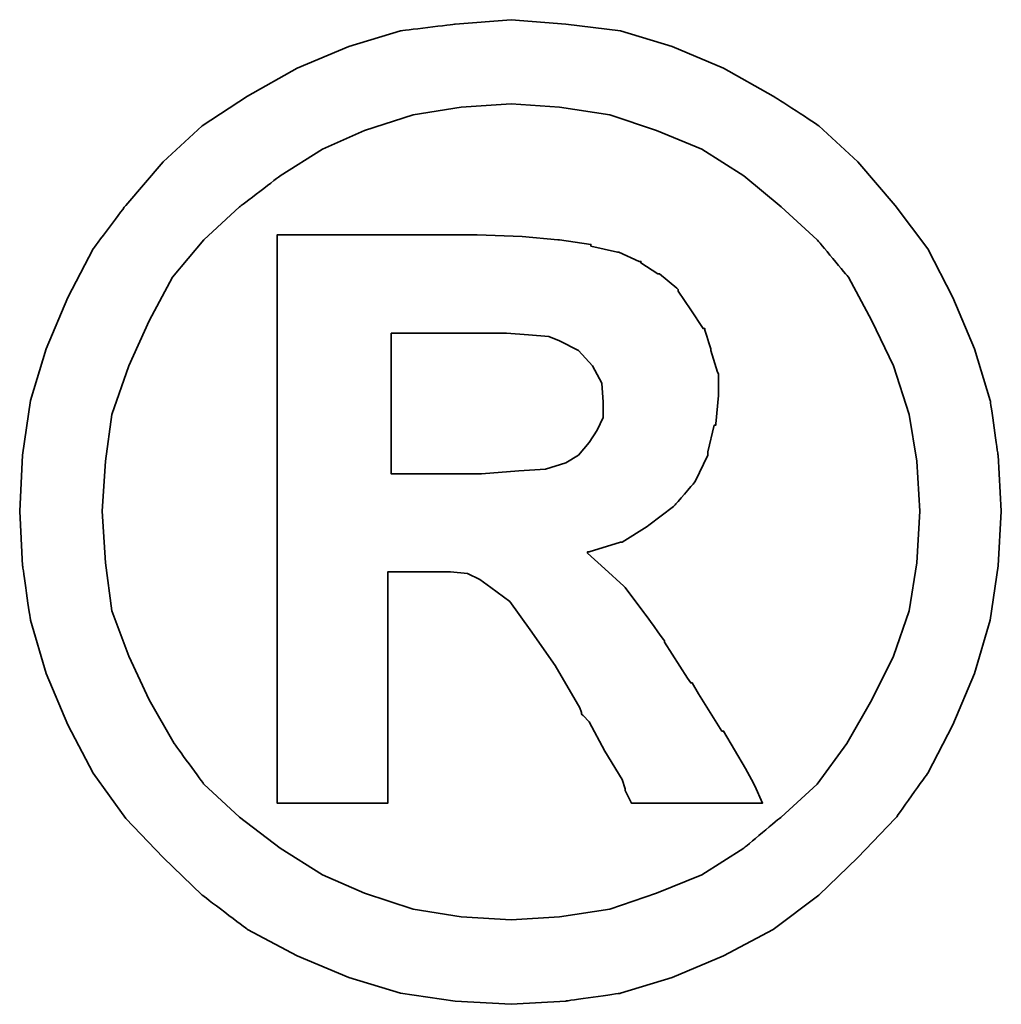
# Model space of a CAD drawing. Header units: millimetres. Extents: x -227 to 3135, y -1502 to 860.
# Tile 49 of 256: x 50.43 to 51.9, y -1472.16 to -1470.68. Entities that reach past the tile are written whole.
import ezdxf

# ---------------------------------------------------------------- set-up
doc = ezdxf.new("R2010")
doc.units = ezdxf.units.MM
doc.layers.add('DIM', color=4, linetype='CONTINUOUS')
doc.layers.add('layer 1', color=7, linetype='CONTINUOUS')

# ---------------------------------------------------------------- blocks, each defined once
blk = doc.blocks.new('TBI MOTION logo(完整正式版)')
at = {"layer": 'layer 1', "color": 22, "lineweight": 35}
for points, knots in [([(81.20634, 4.98624), (81.20634, 4.98624), (81.18649, 5.32862), (81.18649, 5.32862), (81.18649, 5.32862), (81.18649, 5.32862), (81.13886, 5.66206), (81.13886, 5.66206), (81.13886, 5.66206), (81.13886, 5.66206), (81.04359, 5.97764), (81.04359, 5.97764), (81.04359, 5.97764), (81.04359, 5.97764), (80.91061, 6.29124), (80.91061, 6.29124), (80.91061, 6.29124), (80.91061, 6.29124), (80.75778, 6.58697), (80.75778, 6.58697), (80.75778, 6.58697), (80.75778, 6.58697), (80.5593, 6.85294), (80.5593, 6.85294), (80.5593, 6.85294), (80.5593, 6.85294), (80.33105, 7.1189), (80.33105, 7.1189), (80.33105, 7.1189), (80.33105, 7.1189), (80.09287, 7.33921), (80.09287, 7.33921), (80.09287, 7.33921), (80.09287, 7.33921), (79.815, 7.51982), (79.815, 7.51982), (79.815, 7.51982), (79.815, 7.51982), (79.51133, 7.69051), (79.51133, 7.69051), (79.51133, 7.69051), (79.51133, 7.69051), (79.19773, 7.8235), (79.19773, 7.8235), (79.19773, 7.8235), (79.19773, 7.8235), (78.88215, 7.91877), (78.88215, 7.91877), (78.88215, 7.91877), (78.88215, 7.91877), (78.54871, 7.95846), (78.54871, 7.95846), (78.54871, 7.95846), (78.54871, 7.95846), (78.21526, 7.98625), (78.21526, 7.98625), (78.21526, 7.98625), (78.21526, 7.98625), (77.87388, 7.95846), (77.87388, 7.95846), (77.87388, 7.95846), (77.87388, 7.95846), (77.54044, 7.91877), (77.54044, 7.91877), (77.54044, 7.91877), (77.54044, 7.91877), (77.22485, 7.8235), (77.22485, 7.8235), (77.22485, 7.8235), (77.22485, 7.8235), (76.91027, 7.69051), (76.91027, 7.69051), (76.91027, 7.69051), (76.91027, 7.69051), (76.6056, 7.51982), (76.6056, 7.51982), (76.6056, 7.51982), (76.6056, 7.51982), (76.32972, 7.33921), (76.32972, 7.33921), (76.32972, 7.33921), (76.32972, 7.33921), (76.09154, 7.1189), (76.09154, 7.1189), (76.09154, 7.1189), (76.09154, 7.1189), (75.86329, 6.85294), (75.86329, 6.85294), (75.86329, 6.85294), (75.86329, 6.85294), (75.66382, 6.58697), (75.66382, 6.58697), (75.66382, 6.58697), (75.66382, 6.58697), (75.51099, 6.29124), (75.51099, 6.29124), (75.51099, 6.29124), (75.51099, 6.29124), (75.37702, 5.97764), (75.37702, 5.97764), (75.37702, 5.97764), (75.37702, 5.97764), (75.28175, 5.66206), (75.28175, 5.66206), (75.28175, 5.66206), (75.28175, 5.66206), (75.23411, 5.32862), (75.23411, 5.32862), (75.23411, 5.32862), (75.23411, 5.32862), (75.21625, 4.98624), (75.21625, 4.98624), (75.21625, 4.98624), (75.21625, 4.98624), (75.23411, 4.6528), (75.23411, 4.6528), (75.23411, 4.6528), (75.23411, 4.6528), (75.28175, 4.32035), (75.28175, 4.32035), (75.28175, 4.32035), (75.28175, 4.32035), (75.37702, 3.99583), (75.37702, 3.99583), (75.37702, 3.99583), (75.37702, 3.99583), (75.51099, 3.68224), (75.51099, 3.68224), (75.51099, 3.68224), (75.51099, 3.68224), (75.66382, 3.38749), (75.66382, 3.38749), (75.66382, 3.38749), (75.66382, 3.38749), (75.86329, 3.10963), (75.86329, 3.10963), (75.86329, 3.10963), (75.86329, 3.10963), (76.09154, 2.87145), (76.09154, 2.87145), (76.09154, 2.87145), (76.09154, 2.87145), (76.32972, 2.6432), (76.32972, 2.6432), (76.32972, 2.6432), (76.32972, 2.6432), (76.6056, 2.43381), (76.6056, 2.43381), (76.6056, 2.43381), (76.6056, 2.43381), (76.91027, 2.27205), (76.91027, 2.27205), (76.91027, 2.27205), (76.91027, 2.27205), (77.22485, 2.13906), (77.22485, 2.13906), (77.22485, 2.13906), (77.22485, 2.13906), (77.54044, 2.0438), (77.54044, 2.0438), (77.54044, 2.0438), (77.54044, 2.0438), (77.87388, 1.99616), (77.87388, 1.99616), (77.87388, 1.99616), (77.87388, 1.99616), (78.21526, 1.97631), (78.21526, 1.97631), (78.21526, 1.97631), (78.21526, 1.97631), (78.54871, 1.99616), (78.54871, 1.99616), (78.54871, 1.99616), (78.54871, 1.99616), (78.88215, 2.0438), (78.88215, 2.0438), (78.88215, 2.0438), (78.88215, 2.0438), (79.19773, 2.13906), (79.19773, 2.13906), (79.19773, 2.13906), (79.19773, 2.13906), (79.51133, 2.27205), (79.51133, 2.27205), (79.51133, 2.27205), (79.51133, 2.27205), (79.815, 2.43381), (79.815, 2.43381), (79.815, 2.43381), (79.815, 2.43381), (80.09287, 2.6432), (80.09287, 2.6432), (80.09287, 2.6432), (80.09287, 2.6432), (80.33105, 2.87145), (80.33105, 2.87145), (80.33105, 2.87145), (80.33105, 2.87145), (80.5593, 3.10963), (80.5593, 3.10963), (80.5593, 3.10963), (80.5593, 3.10963), (80.75778, 3.38749), (80.75778, 3.38749), (80.75778, 3.38749), (80.75778, 3.38749), (80.91061, 3.68224), (80.91061, 3.68224), (80.91061, 3.68224), (80.91061, 3.68224), (81.04359, 3.99583), (81.04359, 3.99583), (81.04359, 3.99583), (81.04359, 3.99583), (81.13886, 4.32035), (81.13886, 4.32035), (81.13886, 4.32035), (81.13886, 4.32035), (81.18649, 4.6528), (81.18649, 4.6528), (81.18649, 4.6528), (81.18649, 4.6528), (81.20634, 4.98624), (81.20634, 4.98624)], [0, 0, 0, 0, 0.0178571, 0.0178571, 0.0178571, 0.0178572, 0.0357143, 0.0357143, 0.0357143, 0.0357143, 0.0535714, 0.0535714, 0.0535714, 0.0535714, 0.0714286, 0.0714286, 0.0714286, 0.0714286, 0.0892857, 0.0892857, 0.0892857, 0.0892857, 0.1071429, 0.1071429, 0.1071429, 0.1071429, 0.125, 0.125, 0.125, 0.125, 0.1428571, 0.1428571, 0.1428571, 0.1428572, 0.1607143, 0.1607143, 0.1607143, 0.1607143, 0.1785714, 0.1785714, 0.1785714, 0.1785714, 0.1964286, 0.1964286, 0.1964286, 0.1964286, 0.2142857, 0.2142857, 0.2142857, 0.2142857, 0.2321429, 0.2321429, 0.2321429, 0.2321429, 0.25, 0.25, 0.25, 0.25, 0.2678571, 0.2678571, 0.2678571, 0.2678572, 0.2857143, 0.2857143, 0.2857143, 0.2857143, 0.3035714, 0.3035714, 0.3035714, 0.3035714, 0.3214286, 0.3214286, 0.3214286, 0.3214286, 0.3392857, 0.3392857, 0.3392857, 0.3392857, 0.3571429, 0.3571429, 0.3571429, 0.3571429, 0.375, 0.375, 0.375, 0.375, 0.3928571, 0.3928571, 0.3928571, 0.3928572, 0.4107143, 0.4107143, 0.4107143, 0.4107143, 0.4285714, 0.4285714, 0.4285714, 0.4285714, 0.4464286, 0.4464286, 0.4464286, 0.4464286, 0.4642857, 0.4642857, 0.4642857, 0.4642857, 0.4821429, 0.4821429, 0.4821429, 0.4821429, 0.5, 0.5, 0.5, 0.5, 0.5178571, 0.5178571, 0.5178571, 0.5178572, 0.5357143, 0.5357143, 0.5357143, 0.5357143, 0.5535714, 0.5535714, 0.5535714, 0.5535714, 0.5714286, 0.5714286, 0.5714286, 0.5714286, 0.5892857, 0.5892857, 0.5892857, 0.5892857, 0.6071429, 0.6071429, 0.6071429, 0.6071429, 0.625, 0.625, 0.625, 0.625, 0.6428571, 0.6428571, 0.6428571, 0.6428572, 0.6607143, 0.6607143, 0.6607143, 0.6607143, 0.6785714, 0.6785714, 0.6785714, 0.6785714, 0.6964286, 0.6964286, 0.6964286, 0.6964286, 0.7142857, 0.7142857, 0.7142857, 0.7142857, 0.7321429, 0.7321429, 0.7321429, 0.7321429, 0.75, 0.75, 0.75, 0.75, 0.7678571, 0.7678571, 0.7678571, 0.7678572, 0.7857143, 0.7857143, 0.7857143, 0.7857143, 0.8035714, 0.8035714, 0.8035714, 0.8035714, 0.8214286, 0.8214286, 0.8214286, 0.8214286, 0.8392857, 0.8392857, 0.8392857, 0.8392857, 0.8571429, 0.8571429, 0.8571429, 0.8571429, 0.875, 0.875, 0.875, 0.875, 0.8928571, 0.8928571, 0.8928571, 0.8928572, 0.9107143, 0.9107143, 0.9107143, 0.9107143, 0.9285714, 0.9285714, 0.9285714, 0.9285714, 0.9464286, 0.9464286, 0.9464286, 0.9464286, 0.9642857, 0.9642857, 0.9642857, 0.9642857, 0.9821429, 0.9821429, 0.9821429, 0.9821429, 1, 1, 1, 1]), ([(80.71014, 4.98624), (80.71014, 4.98624), (80.69129, 5.29091), (80.69129, 5.29091), (80.69129, 5.29091), (80.69129, 5.29091), (80.64464, 5.57672), (80.64464, 5.57672), (80.64464, 5.57672), (80.64464, 5.57672), (80.54937, 5.87245), (80.54937, 5.87245), (80.54937, 5.87245), (80.54937, 5.87245), (80.41639, 6.14833), (80.41639, 6.14833), (80.41639, 6.14833), (80.41639, 6.14833), (80.27349, 6.41429), (80.27349, 6.41429), (80.27349, 6.41429), (80.27349, 6.41429), (80.08295, 6.64255), (80.08295, 6.64255), (80.08295, 6.64255), (80.08295, 6.64255), (79.86264, 6.84301), (79.86264, 6.84301), (79.86264, 6.84301), (79.86264, 6.84301), (79.63439, 7.03355), (79.63439, 7.03355), (79.63439, 7.03355), (79.63439, 7.03355), (79.37835, 7.1963), (79.37835, 7.1963), (79.37835, 7.1963), (79.37835, 7.1963), (79.10246, 7.30944), (79.10246, 7.30944), (79.10246, 7.30944), (79.10246, 7.30944), (78.81665, 7.40471), (78.81665, 7.40471), (78.81665, 7.40471), (78.81665, 7.40471), (78.511, 7.45234), (78.511, 7.45234), (78.511, 7.45234), (78.511, 7.45234), (78.21526, 7.47219), (78.21526, 7.47219), (78.21526, 7.47219), (78.21526, 7.47219), (77.9106, 7.45234), (77.9106, 7.45234), (77.9106, 7.45234), (77.9106, 7.45234), (77.61685, 7.40471), (77.61685, 7.40471), (77.61685, 7.40471), (77.61685, 7.40471), (77.32012, 7.30944), (77.32012, 7.30944), (77.32012, 7.30944), (77.32012, 7.30944), (77.06309, 7.1963), (77.06309, 7.1963), (77.06309, 7.1963), (77.06309, 7.1963), (76.80606, 7.03355), (76.80606, 7.03355), (76.80606, 7.03355), (76.80606, 7.03355), (76.55797, 6.84301), (76.55797, 6.84301), (76.55797, 6.84301), (76.55797, 6.84301), (76.34063, 6.64255), (76.34063, 6.64255), (76.34063, 6.64255), (76.34063, 6.64255), (76.1491, 6.41429), (76.1491, 6.41429), (76.1491, 6.41429), (76.1491, 6.41429), (76.0062, 6.14833), (76.0062, 6.14833), (76.0062, 6.14833), (76.0062, 6.14833), (75.88314, 5.87245), (75.88314, 5.87245), (75.88314, 5.87245), (75.88314, 5.87245), (75.77794, 5.57672), (75.77794, 5.57672), (75.77794, 5.57672), (75.77794, 5.57672), (75.73924, 5.29091), (75.73924, 5.29091), (75.73924, 5.29091), (75.73924, 5.29091), (75.72039, 4.98624), (75.72039, 4.98624), (75.72039, 4.98624), (75.72039, 4.98624), (75.73924, 4.67165), (75.73924, 4.67165), (75.73924, 4.67165), (75.73924, 4.67165), (75.77794, 4.37791), (75.77794, 4.37791), (75.77794, 4.37791), (75.77794, 4.37791), (75.88314, 4.10102), (75.88314, 4.10102), (75.88314, 4.10102), (75.88314, 4.10102), (76.0062, 3.83407), (76.0062, 3.83407), (76.0062, 3.83407), (76.0062, 3.83407), (76.15902, 3.56811), (76.15902, 3.56811), (76.15902, 3.56811), (76.15902, 3.56811), (76.34063, 3.32001), (76.34063, 3.32001), (76.34063, 3.32001), (76.34063, 3.32001), (76.55797, 3.11955), (76.55797, 3.11955), (76.55797, 3.11955), (76.55797, 3.11955), (76.80606, 2.92901), (76.80606, 2.92901), (76.80606, 2.92901), (76.80606, 2.92901), (77.06309, 2.76725), (77.06309, 2.76725), (77.06309, 2.76725), (77.06309, 2.76725), (77.32012, 2.65412), (77.32012, 2.65412), (77.32012, 2.65412), (77.32012, 2.65412), (77.61685, 2.55786), (77.61685, 2.55786), (77.61685, 2.55786), (77.61685, 2.55786), (77.9106, 2.51022), (77.9106, 2.51022), (77.9106, 2.51022), (77.9106, 2.51022), (78.21526, 2.49137), (78.21526, 2.49137), (78.21526, 2.49137), (78.21526, 2.49137), (78.511, 2.51022), (78.511, 2.51022), (78.511, 2.51022), (78.511, 2.51022), (78.81665, 2.55786), (78.81665, 2.55786), (78.81665, 2.55786), (78.81665, 2.55786), (79.10246, 2.65412), (79.10246, 2.65412), (79.10246, 2.65412), (79.10246, 2.65412), (79.37835, 2.76725), (79.37835, 2.76725), (79.37835, 2.76725), (79.37835, 2.76725), (79.63439, 2.92901), (79.63439, 2.92901), (79.63439, 2.92901), (79.63439, 2.92901), (79.86264, 3.11955), (79.86264, 3.11955), (79.86264, 3.11955), (79.86264, 3.11955), (80.08295, 3.32001), (80.08295, 3.32001), (80.08295, 3.32001), (80.08295, 3.32001), (80.26356, 3.56811), (80.26356, 3.56811), (80.26356, 3.56811), (80.26356, 3.56811), (80.41639, 3.83407), (80.41639, 3.83407), (80.41639, 3.83407), (80.41639, 3.83407), (80.54937, 4.10102), (80.54937, 4.10102), (80.54937, 4.10102), (80.54937, 4.10102), (80.64464, 4.37791), (80.64464, 4.37791), (80.64464, 4.37791), (80.64464, 4.37791), (80.69129, 4.67165), (80.69129, 4.67165), (80.69129, 4.67165), (80.69129, 4.67165), (80.71014, 4.98624), (80.71014, 4.98624)], [0, 0, 0, 0, 0.0192308, 0.0192308, 0.0192308, 0.0192308, 0.0384615, 0.0384615, 0.0384615, 0.0384615, 0.0576923, 0.0576923, 0.0576923, 0.0576923, 0.0769231, 0.0769231, 0.0769231, 0.0769231, 0.0961538, 0.0961538, 0.0961538, 0.0961539, 0.1153846, 0.1153846, 0.1153846, 0.1153846, 0.1346154, 0.1346154, 0.1346154, 0.1346154, 0.1538462, 0.1538462, 0.1538462, 0.1538462, 0.1730769, 0.1730769, 0.1730769, 0.1730769, 0.1923077, 0.1923077, 0.1923077, 0.1923077, 0.2115385, 0.2115385, 0.2115385, 0.2115385, 0.2307692, 0.2307692, 0.2307692, 0.2307692, 0.25, 0.25, 0.25, 0.25, 0.2692308, 0.2692308, 0.2692308, 0.2692308, 0.2884615, 0.2884615, 0.2884615, 0.2884615, 0.3076923, 0.3076923, 0.3076923, 0.3076923, 0.3269231, 0.3269231, 0.3269231, 0.3269231, 0.3461538, 0.3461538, 0.3461538, 0.3461539, 0.3653846, 0.3653846, 0.3653846, 0.3653846, 0.3846154, 0.3846154, 0.3846154, 0.3846154, 0.4038462, 0.4038462, 0.4038462, 0.4038462, 0.4230769, 0.4230769, 0.4230769, 0.4230769, 0.4423077, 0.4423077, 0.4423077, 0.4423077, 0.4615385, 0.4615385, 0.4615385, 0.4615385, 0.4807692, 0.4807692, 0.4807692, 0.4807692, 0.5, 0.5, 0.5, 0.5, 0.5192308, 0.5192308, 0.5192308, 0.5192308, 0.5384615, 0.5384615, 0.5384615, 0.5384615, 0.5576923, 0.5576923, 0.5576923, 0.5576923, 0.5769231, 0.5769231, 0.5769231, 0.5769231, 0.5961538, 0.5961538, 0.5961538, 0.5961539, 0.6153846, 0.6153846, 0.6153846, 0.6153846, 0.6346154, 0.6346154, 0.6346154, 0.6346154, 0.6538462, 0.6538462, 0.6538462, 0.6538462, 0.6730769, 0.6730769, 0.6730769, 0.6730769, 0.6923077, 0.6923077, 0.6923077, 0.6923077, 0.7115385, 0.7115385, 0.7115385, 0.7115385, 0.7307692, 0.7307692, 0.7307692, 0.7307692, 0.75, 0.75, 0.75, 0.75, 0.7692308, 0.7692308, 0.7692308, 0.7692308, 0.7884615, 0.7884615, 0.7884615, 0.7884615, 0.8076923, 0.8076923, 0.8076923, 0.8076923, 0.8269231, 0.8269231, 0.8269231, 0.8269231, 0.8461538, 0.8461538, 0.8461538, 0.8461539, 0.8653846, 0.8653846, 0.8653846, 0.8653846, 0.8846154, 0.8846154, 0.8846154, 0.8846154, 0.9038462, 0.9038462, 0.9038462, 0.9038462, 0.9230769, 0.9230769, 0.9230769, 0.9230769, 0.9423077, 0.9423077, 0.9423077, 0.9423077, 0.9615385, 0.9615385, 0.9615385, 0.9615385, 0.9807692, 0.9807692, 0.9807692, 0.9807692, 1, 1, 1, 1]), ([(76.78721, 3.2823), (76.78721, 3.2823), (76.78721, 3.32001), (76.78721, 3.32001), (76.78721, 3.32001), (76.78721, 3.32001), (76.78721, 3.42422), (76.78721, 3.42422), (76.78721, 3.42422), (76.78721, 3.42422), (76.78721, 3.59689), (76.78721, 3.59689), (76.78721, 3.59689), (76.78721, 3.59689), (76.78721, 3.80529), (76.78721, 3.80529), (76.78721, 3.80529), (76.78721, 3.80529), (76.78721, 4.0524), (76.78721, 4.0524), (76.78721, 4.0524), (76.78721, 4.0524), (76.78721, 4.32035), (76.78721, 4.32035), (76.78721, 4.32035), (76.78721, 4.32035), (76.78721, 4.92868), (76.78721, 4.92868), (76.78721, 4.92868), (76.78721, 4.92868), (76.78721, 5.53801), (76.78721, 5.53801), (76.78721, 5.53801), (76.78721, 5.53801), (76.78721, 5.82482), (76.78721, 5.82482), (76.78721, 5.82482), (76.78721, 5.82482), (76.78721, 6.07291), (76.78721, 6.07291), (76.78721, 6.07291), (76.78721, 6.07291), (76.78721, 6.30017), (76.78721, 6.30017), (76.78721, 6.30017), (76.78721, 6.30017), (76.78721, 6.45399), (76.78721, 6.45399), (76.78721, 6.45399), (76.78721, 6.45399), (76.78721, 6.5572), (76.78721, 6.5572), (76.78721, 6.5572), (76.78721, 6.5572), (76.78721, 6.59689), (76.78721, 6.59689), (76.78721, 6.59689), (76.78721, 6.59689), (76.78721, 6.67232), (76.78721, 6.67232), (76.78721, 6.67232), (76.78721, 6.67232), (76.8537, 6.67232), (76.8537, 6.67232), (76.8537, 6.67232), (76.8537, 6.67232), (76.87355, 6.67232), (76.87355, 6.67232), (76.87355, 6.67232), (76.87355, 6.67232), (76.91027, 6.67232), (76.91027, 6.67232), (76.91027, 6.67232), (76.91027, 6.67232), (77.04424, 6.67232), (77.04424, 6.67232), (77.04424, 6.67232), (77.04424, 6.67232), (77.22485, 6.67232), (77.22485, 6.67232), (77.22485, 6.67232), (77.22485, 6.67232), (77.43524, 6.67232), (77.43524, 6.67232), (77.43524, 6.67232), (77.43524, 6.67232), (77.65357, 6.67232), (77.65357, 6.67232), (77.65357, 6.67232), (77.65357, 6.67232), (77.82625, 6.67232), (77.82625, 6.67232), (77.82625, 6.67232), (77.82625, 6.67232), (77.94037, 6.67232), (77.94037, 6.67232), (77.94037, 6.67232), (77.94037, 6.67232), (77.97709, 6.67232), (77.97709, 6.67232), (77.97709, 6.67232), (77.97709, 6.67232), (77.99694, 6.67232), (77.99694, 6.67232), (77.99694, 6.67232), (77.99694, 6.67232), (78.00686, 6.67232), (78.00686, 6.67232), (78.00686, 6.67232), (78.00686, 6.67232), (78.28275, 6.6624), (78.28275, 6.6624), (78.28275, 6.6624), (78.28275, 6.6624), (78.50107, 6.64255), (78.50107, 6.64255), (78.50107, 6.64255), (78.50107, 6.64255), (78.511, 6.64255), (78.511, 6.64255), (78.511, 6.64255), (78.511, 6.64255), (78.70154, 6.61476), (78.70154, 6.61476), (78.70154, 6.61476), (78.70154, 6.61476), (78.70154, 6.60483), (78.70154, 6.60483), (78.70154, 6.60483), (78.70154, 6.60483), (78.86429, 6.56713), (78.86429, 6.56713), (78.86429, 6.56713), (78.86429, 6.56713), (78.87223, 6.56713), (78.87223, 6.56713), (78.87223, 6.56713), (78.87223, 6.56713), (78.99727, 6.51056), (78.99727, 6.51056), (78.99727, 6.51056), (78.99727, 6.51056), (79.00719, 6.51056), (79.00719, 6.51056), (79.00719, 6.51056), (79.00719, 6.51056), (79.00719, 6.50162), (79.00719, 6.50162), (79.00719, 6.50162), (79.00719, 6.50162), (79.1104, 6.43415), (79.1104, 6.43415), (79.1104, 6.43415), (79.1104, 6.43415), (79.12132, 6.43415), (79.12132, 6.43415), (79.12132, 6.43415), (79.12132, 6.43415), (79.22552, 6.34781), (79.22552, 6.34781), (79.22552, 6.34781), (79.22552, 6.34781), (79.23544, 6.33888), (79.23544, 6.33888), (79.23544, 6.33888), (79.23544, 6.33888), (79.23544, 6.32895), (79.23544, 6.32895), (79.23544, 6.32895), (79.23544, 6.32895), (79.31087, 6.21483), (79.31087, 6.21483), (79.31087, 6.21483), (79.31087, 6.21483), (79.38629, 6.1007), (79.38629, 6.1007), (79.38629, 6.1007), (79.38629, 6.1007), (79.3972, 6.1007), (79.3972, 6.1007), (79.3972, 6.1007), (79.3972, 6.1007), (79.3972, 6.09078), (79.3972, 6.09078), (79.3972, 6.09078), (79.3972, 6.09078), (79.43392, 5.97764), (79.43392, 5.97764), (79.43392, 5.97764), (79.43392, 5.97764), (79.43392, 5.96772), (79.43392, 5.96772), (79.43392, 5.96772), (79.43392, 5.96772), (79.47362, 5.83474), (79.47362, 5.83474), (79.47362, 5.83474), (79.47362, 5.83474), (79.48156, 5.82482), (79.48156, 5.82482), (79.48156, 5.82482), (79.48156, 5.82482), (79.48156, 5.69977), (79.48156, 5.69977), (79.48156, 5.69977), (79.48156, 5.69977), (79.48156, 5.69183), (79.48156, 5.69183), (79.48156, 5.69183), (79.48156, 5.69183), (79.4637, 5.51915), (79.4637, 5.51915), (79.4637, 5.51915), (79.4637, 5.51915), (79.4637, 5.51122), (79.4637, 5.51122), (79.4637, 5.51122), (79.4637, 5.51122), (79.45377, 5.51122), (79.45377, 5.51122), (79.45377, 5.51122), (79.45377, 5.51122), (79.41507, 5.34847), (79.41507, 5.34847), (79.41507, 5.34847), (79.41507, 5.34847), (79.41507, 5.33854), (79.41507, 5.33854), (79.41507, 5.33854), (79.41507, 5.33854), (79.41507, 5.32862), (79.41507, 5.32862), (79.41507, 5.32862), (79.41507, 5.32862), (79.33865, 5.16785), (79.33865, 5.16785), (79.33865, 5.16785), (79.33865, 5.16785), (79.33071, 5.15693), (79.33071, 5.15693), (79.33071, 5.15693), (79.33071, 5.15693), (79.2156, 5.02495), (79.2156, 5.02495), (79.2156, 5.02495), (79.2156, 5.02495), (79.20567, 5.01502), (79.20567, 5.01502), (79.20567, 5.01502), (79.20567, 5.01502), (79.05483, 4.89991), (79.05483, 4.89991), (79.05483, 4.89991), (79.05483, 4.89991), (79.04491, 4.89197), (79.04491, 4.89197), (79.04491, 4.89197), (79.04491, 4.89197), (78.89208, 4.7967), (78.89208, 4.7967), (78.89208, 4.7967), (78.89208, 4.7967), (78.88215, 4.7967), (78.88215, 4.7967), (78.88215, 4.7967), (78.88215, 4.7967), (78.69161, 4.73913), (78.69161, 4.73913), (78.69161, 4.73913), (78.69161, 4.73913), (78.68169, 4.73913), (78.68169, 4.73913), (78.68169, 4.73913), (78.68169, 4.73913), (78.68169, 4.72921), (78.68169, 4.72921), (78.68169, 4.72921), (78.68169, 4.72921), (78.78688, 4.63394), (78.78688, 4.63394), (78.78688, 4.63394), (78.78688, 4.63394), (78.902, 4.52875), (78.902, 4.52875), (78.902, 4.52875), (78.902, 4.52875), (78.91093, 4.52081), (78.91093, 4.52081), (78.91093, 4.52081), (78.91093, 4.52081), (79.02506, 4.36798), (79.02506, 4.36798), (79.02506, 4.36798), (79.02506, 4.36798), (79.1501, 4.1953), (79.1501, 4.1953), (79.1501, 4.1953), (79.1501, 4.1953), (79.1501, 4.18736), (79.1501, 4.18736), (79.1501, 4.18736), (79.1501, 4.18736), (79.29201, 3.96705), (79.29201, 3.96705), (79.29201, 3.96705), (79.29201, 3.96705), (79.31087, 3.93828), (79.31087, 3.93828), (79.31087, 3.93828), (79.31087, 3.93828), (79.32079, 3.93828), (79.32079, 3.93828), (79.32079, 3.93828), (79.32079, 3.93828), (79.3585, 3.87178), (79.3585, 3.87178), (79.3585, 3.87178), (79.3585, 3.87178), (79.50141, 3.64353), (79.50141, 3.64353), (79.50141, 3.64353), (79.50141, 3.64353), (79.51133, 3.64353), (79.51133, 3.64353), (79.51133, 3.64353), (79.51133, 3.64353), (79.64431, 3.41528), (79.64431, 3.41528), (79.64431, 3.41528), (79.64431, 3.41528), (79.68202, 3.3478), (79.68202, 3.3478), (79.68202, 3.3478), (79.68202, 3.3478), (79.70187, 3.31009), (79.70187, 3.31009), (79.70187, 3.31009), (79.70187, 3.31009), (79.7495, 3.2049), (79.7495, 3.2049), (79.7495, 3.2049), (79.7495, 3.2049), (79.64431, 3.2049), (79.64431, 3.2049), (79.64431, 3.2049), (79.64431, 3.2049), (79.62546, 3.2049), (79.62546, 3.2049), (79.62546, 3.2049), (79.62546, 3.2049), (79.53912, 3.2049), (79.53912, 3.2049), (79.53912, 3.2049), (79.53912, 3.2049), (79.31087, 3.2049), (79.31087, 3.2049), (79.31087, 3.2049), (79.31087, 3.2049), (79.08262, 3.2049), (79.08262, 3.2049), (79.08262, 3.2049), (79.08262, 3.2049), (79.00719, 3.2049), (79.00719, 3.2049), (79.00719, 3.2049), (79.00719, 3.2049), (78.98735, 3.2049), (78.98735, 3.2049), (78.98735, 3.2049), (78.98735, 3.2049), (78.94964, 3.2049), (78.94964, 3.2049), (78.94964, 3.2049), (78.94964, 3.2049), (78.92979, 3.24459), (78.92979, 3.24459), (78.92979, 3.24459), (78.92979, 3.24459), (78.91093, 3.2823), (78.91093, 3.2823), (78.91093, 3.2823), (78.91093, 3.2823), (78.91093, 3.29223), (78.91093, 3.29223), (78.91093, 3.29223), (78.91093, 3.29223), (78.89208, 3.3478), (78.89208, 3.3478), (78.89208, 3.3478), (78.89208, 3.3478), (78.78688, 3.52048), (78.78688, 3.52048), (78.78688, 3.52048), (78.78688, 3.52048), (78.69161, 3.7001), (78.69161, 3.7001), (78.69161, 3.7001), (78.69161, 3.7001), (78.6539, 3.7388), (78.6539, 3.7388), (78.6539, 3.7388), (78.6539, 3.7388), (78.64398, 3.74873), (78.64398, 3.74873), (78.64398, 3.74873), (78.64398, 3.74873), (78.64398, 3.75766), (78.64398, 3.75766), (78.64398, 3.75766), (78.64398, 3.75766), (78.63405, 3.78644), (78.63405, 3.78644), (78.63405, 3.78644), (78.63405, 3.78644), (78.48321, 4.04347), (78.48321, 4.04347), (78.48321, 4.04347), (78.48321, 4.04347), (78.33038, 4.2618), (78.33038, 4.2618), (78.33038, 4.2618), (78.33038, 4.2618), (78.20732, 4.43447), (78.20732, 4.43447), (78.20732, 4.43447), (78.20732, 4.43447), (78.09221, 4.52081), (78.09221, 4.52081), (78.09221, 4.52081), (78.09221, 4.52081), (78.02472, 4.56845), (78.02472, 4.56845), (78.02472, 4.56845), (78.02472, 4.56845), (77.9493, 4.60616), (77.9493, 4.60616), (77.9493, 4.60616), (77.9493, 4.60616), (77.8451, 4.61608), (77.8451, 4.61608), (77.8451, 4.61608), (77.8451, 4.61608), (77.71113, 4.61608), (77.71113, 4.61608), (77.71113, 4.61608), (77.71113, 4.61608), (77.69128, 4.61608), (77.69128, 4.61608), (77.69128, 4.61608), (77.69128, 4.61608), (77.67342, 4.61608), (77.67342, 4.61608), (77.67342, 4.61608), (77.67342, 4.61608), (77.5583, 4.61608), (77.5583, 4.61608), (77.5583, 4.61608), (77.5583, 4.61608), (77.46303, 4.61608), (77.46303, 4.61608), (77.46303, 4.61608), (77.46303, 4.61608), (77.46303, 4.54761), (77.46303, 4.54761), (77.46303, 4.54761), (77.46303, 4.54761), (77.46303, 4.47318), (77.46303, 4.47318), (77.46303, 4.47318), (77.46303, 4.47318), (77.46303, 4.24294), (77.46303, 4.24294), (77.46303, 4.24294), (77.46303, 4.24294), (77.46303, 3.99583), (77.46303, 3.99583), (77.46303, 3.99583), (77.46303, 3.99583), (77.46303, 3.72888), (77.46303, 3.72888), (77.46303, 3.72888), (77.46303, 3.72888), (77.46303, 3.51055), (77.46303, 3.51055), (77.46303, 3.51055), (77.46303, 3.51055), (77.46303, 3.42422), (77.46303, 3.42422), (77.46303, 3.42422), (77.46303, 3.42422), (77.46303, 3.35773), (77.46303, 3.35773), (77.46303, 3.35773), (77.46303, 3.35773), (77.46303, 3.30017), (77.46303, 3.30017), (77.46303, 3.30017), (77.46303, 3.30017), (77.46303, 3.2823), (77.46303, 3.2823), (77.46303, 3.2823), (77.46303, 3.2823), (77.46303, 3.2049), (77.46303, 3.2049), (77.46303, 3.2049), (77.46303, 3.2049), (77.39753, 3.2049), (77.39753, 3.2049), (77.39753, 3.2049), (77.39753, 3.2049), (77.37768, 3.2049), (77.37768, 3.2049), (77.37768, 3.2049), (77.37768, 3.2049), (77.32012, 3.2049), (77.32012, 3.2049), (77.32012, 3.2049), (77.32012, 3.2049), (77.12165, 3.2049), (77.12165, 3.2049), (77.12165, 3.2049), (77.12165, 3.2049), (76.94897, 3.2049), (76.94897, 3.2049), (76.94897, 3.2049), (76.94897, 3.2049), (76.8924, 3.2049), (76.8924, 3.2049), (76.8924, 3.2049), (76.8924, 3.2049), (76.8537, 3.2049), (76.8537, 3.2049), (76.8537, 3.2049), (76.8537, 3.2049), (76.78721, 3.2049), (76.78721, 3.2049), (76.78721, 3.2049), (76.78721, 3.2049), (76.78721, 3.2823), (76.78721, 3.2823)], [0, 0, 0, 0, 0.0074074, 0.0074074, 0.0074074, 0.0074074, 0.0148148, 0.0148148, 0.0148148, 0.0148148, 0.0222222, 0.0222222, 0.0222222, 0.0222222, 0.0296296, 0.0296296, 0.0296296, 0.0296296, 0.037037, 0.037037, 0.037037, 0.037037, 0.0444444, 0.0444444, 0.0444444, 0.0444445, 0.0518519, 0.0518519, 0.0518519, 0.0518519, 0.0592593, 0.0592593, 0.0592593, 0.0592593, 0.0666667, 0.0666667, 0.0666667, 0.0666667, 0.0740741, 0.0740741, 0.0740741, 0.0740741, 0.0814815, 0.0814815, 0.0814815, 0.0814815, 0.0888889, 0.0888889, 0.0888889, 0.0888889, 0.0962963, 0.0962963, 0.0962963, 0.0962963, 0.1037037, 0.1037037, 0.1037037, 0.1037037, 0.1111111, 0.1111111, 0.1111111, 0.1111111, 0.1185185, 0.1185185, 0.1185185, 0.1185185, 0.1259259, 0.1259259, 0.1259259, 0.1259259, 0.1333333, 0.1333333, 0.1333333, 0.1333333, 0.1407407, 0.1407407, 0.1407407, 0.1407408, 0.1481481, 0.1481481, 0.1481481, 0.1481482, 0.1555556, 0.1555556, 0.1555556, 0.1555556, 0.162963, 0.162963, 0.162963, 0.162963, 0.1703704, 0.1703704, 0.1703704, 0.1703704, 0.1777778, 0.1777778, 0.1777778, 0.1777778, 0.1851852, 0.1851852, 0.1851852, 0.1851852, 0.1925926, 0.1925926, 0.1925926, 0.1925926, 0.2, 0.2, 0.2, 0.2, 0.2074074, 0.2074074, 0.2074074, 0.2074074, 0.2148148, 0.2148148, 0.2148148, 0.2148148, 0.2222222, 0.2222222, 0.2222222, 0.2222222, 0.2296296, 0.2296296, 0.2296296, 0.2296296, 0.237037, 0.237037, 0.237037, 0.237037, 0.2444444, 0.2444444, 0.2444444, 0.2444445, 0.2518519, 0.2518519, 0.2518519, 0.2518519, 0.2592593, 0.2592593, 0.2592593, 0.2592593, 0.2666667, 0.2666667, 0.2666667, 0.2666667, 0.2740741, 0.2740741, 0.2740741, 0.2740741, 0.2814815, 0.2814815, 0.2814815, 0.2814815, 0.2888889, 0.2888889, 0.2888889, 0.2888889, 0.2962963, 0.2962963, 0.2962963, 0.2962963, 0.3037037, 0.3037037, 0.3037037, 0.3037037, 0.3111111, 0.3111111, 0.3111111, 0.3111111, 0.3185185, 0.3185185, 0.3185185, 0.3185185, 0.3259259, 0.3259259, 0.3259259, 0.3259259, 0.3333333, 0.3333333, 0.3333333, 0.3333333, 0.3407407, 0.3407407, 0.3407407, 0.3407408, 0.3481481, 0.3481481, 0.3481481, 0.3481482, 0.3555556, 0.3555556, 0.3555556, 0.3555556, 0.362963, 0.362963, 0.362963, 0.362963, 0.3703704, 0.3703704, 0.3703704, 0.3703704, 0.3777778, 0.3777778, 0.3777778, 0.3777778, 0.3851852, 0.3851852, 0.3851852, 0.3851852, 0.3925926, 0.3925926, 0.3925926, 0.3925926, 0.4, 0.4, 0.4, 0.4, 0.4074074, 0.4074074, 0.4074074, 0.4074074, 0.4148148, 0.4148148, 0.4148148, 0.4148148, 0.4222222, 0.4222222, 0.4222222, 0.4222222, 0.4296296, 0.4296296, 0.4296296, 0.4296296, 0.437037, 0.437037, 0.437037, 0.437037, 0.4444444, 0.4444444, 0.4444444, 0.4444445, 0.4518519, 0.4518519, 0.4518519, 0.4518519, 0.4592593, 0.4592593, 0.4592593, 0.4592593, 0.4666667, 0.4666667, 0.4666667, 0.4666667, 0.4740741, 0.4740741, 0.4740741, 0.4740741, 0.4814815, 0.4814815, 0.4814815, 0.4814815, 0.4888889, 0.4888889, 0.4888889, 0.4888889, 0.4962963, 0.4962963, 0.4962963, 0.4962963, 0.5037037, 0.5037037, 0.5037037, 0.5037037, 0.5111111, 0.5111111, 0.5111111, 0.5111111, 0.5185185, 0.5185185, 0.5185185, 0.5185185, 0.5259259, 0.5259259, 0.5259259, 0.5259259, 0.5333333, 0.5333333, 0.5333333, 0.5333333, 0.5407407, 0.5407407, 0.5407407, 0.5407408, 0.5481481, 0.5481481, 0.5481481, 0.5481482, 0.5555556, 0.5555556, 0.5555556, 0.5555556, 0.562963, 0.562963, 0.562963, 0.562963, 0.5703704, 0.5703704, 0.5703704, 0.5703704, 0.5777778, 0.5777778, 0.5777778, 0.5777778, 0.5851852, 0.5851852, 0.5851852, 0.5851852, 0.5925926, 0.5925926, 0.5925926, 0.5925926, 0.6, 0.6, 0.6, 0.6, 0.6074074, 0.6074074, 0.6074074, 0.6074074, 0.6148148, 0.6148148, 0.6148148, 0.6148148, 0.6222222, 0.6222222, 0.6222222, 0.6222222, 0.6296296, 0.6296296, 0.6296296, 0.6296296, 0.637037, 0.637037, 0.637037, 0.637037, 0.6444444, 0.6444444, 0.6444444, 0.6444445, 0.6518519, 0.6518519, 0.6518519, 0.6518519, 0.6592593, 0.6592593, 0.6592593, 0.6592593, 0.6666667, 0.6666667, 0.6666667, 0.6666667, 0.6740741, 0.6740741, 0.6740741, 0.6740741, 0.6814815, 0.6814815, 0.6814815, 0.6814815, 0.6888889, 0.6888889, 0.6888889, 0.6888889, 0.6962963, 0.6962963, 0.6962963, 0.6962963, 0.7037037, 0.7037037, 0.7037037, 0.7037037, 0.7111111, 0.7111111, 0.7111111, 0.7111111, 0.7185185, 0.7185185, 0.7185185, 0.7185185, 0.7259259, 0.7259259, 0.7259259, 0.7259259, 0.7333333, 0.7333333, 0.7333333, 0.7333333, 0.7407407, 0.7407407, 0.7407407, 0.7407408, 0.7481481, 0.7481481, 0.7481481, 0.7481482, 0.7555556, 0.7555556, 0.7555556, 0.7555556, 0.762963, 0.762963, 0.762963, 0.762963, 0.7703704, 0.7703704, 0.7703704, 0.7703704, 0.7777778, 0.7777778, 0.7777778, 0.7777778, 0.7851852, 0.7851852, 0.7851852, 0.7851852, 0.7925926, 0.7925926, 0.7925926, 0.7925926, 0.8, 0.8, 0.8, 0.8, 0.8074074, 0.8074074, 0.8074074, 0.8074074, 0.8148148, 0.8148148, 0.8148148, 0.8148148, 0.8222222, 0.8222222, 0.8222222, 0.8222222, 0.8296296, 0.8296296, 0.8296296, 0.8296296, 0.837037, 0.837037, 0.837037, 0.837037, 0.8444444, 0.8444444, 0.8444444, 0.8444445, 0.8518519, 0.8518519, 0.8518519, 0.8518519, 0.8592593, 0.8592593, 0.8592593, 0.8592593, 0.8666667, 0.8666667, 0.8666667, 0.8666667, 0.8740741, 0.8740741, 0.8740741, 0.8740741, 0.8814815, 0.8814815, 0.8814815, 0.8814815, 0.8888889, 0.8888889, 0.8888889, 0.8888889, 0.8962963, 0.8962963, 0.8962963, 0.8962963, 0.9037037, 0.9037037, 0.9037037, 0.9037037, 0.9111111, 0.9111111, 0.9111111, 0.9111111, 0.9185185, 0.9185185, 0.9185185, 0.9185185, 0.9259259, 0.9259259, 0.9259259, 0.9259259, 0.9333333, 0.9333333, 0.9333333, 0.9333333, 0.9407407, 0.9407407, 0.9407407, 0.9407408, 0.9481481, 0.9481481, 0.9481481, 0.9481482, 0.9555556, 0.9555556, 0.9555556, 0.9555556, 0.962963, 0.962963, 0.962963, 0.962963, 0.9703704, 0.9703704, 0.9703704, 0.9703704, 0.9777778, 0.9777778, 0.9777778, 0.9777778, 0.9851852, 0.9851852, 0.9851852, 0.9851852, 0.9925926, 0.9925926, 0.9925926, 0.9925926, 1, 1, 1, 1]), ([(77.48288, 6.07291), (77.48288, 6.07291), (77.48288, 5.99551), (77.48288, 5.99551), (77.48288, 5.99551), (77.48288, 5.99551), (77.48288, 5.82482), (77.48288, 5.82482), (77.48288, 5.82482), (77.48288, 5.82482), (77.48288, 5.63328), (77.48288, 5.63328), (77.48288, 5.63328), (77.48288, 5.63328), (77.48288, 5.46358), (77.48288, 5.46358), (77.48288, 5.46358), (77.48288, 5.46358), (77.48288, 5.29091), (77.48288, 5.29091), (77.48288, 5.29091), (77.48288, 5.29091), (77.48288, 5.21449), (77.48288, 5.21449), (77.48288, 5.21449), (77.48288, 5.21449), (77.50074, 5.21449), (77.50074, 5.21449), (77.50074, 5.21449), (77.50074, 5.21449), (77.71113, 5.21449), (77.71113, 5.21449), (77.71113, 5.21449), (77.71113, 5.21449), (77.94037, 5.21449), (77.94037, 5.21449), (77.94037, 5.21449), (77.94037, 5.21449), (78.01579, 5.21449), (78.01579, 5.21449), (78.01579, 5.21449), (78.01579, 5.21449), (78.03465, 5.21449), (78.03465, 5.21449), (78.03465, 5.21449), (78.03465, 5.21449), (78.2629, 5.23335), (78.2629, 5.23335), (78.2629, 5.23335), (78.2629, 5.23335), (78.42565, 5.24327), (78.42565, 5.24327), (78.42565, 5.24327), (78.42565, 5.24327), (78.54871, 5.28098), (78.54871, 5.28098), (78.54871, 5.28098), (78.54871, 5.28098), (78.62611, 5.32862), (78.62611, 5.32862), (78.62611, 5.32862), (78.62611, 5.32862), (78.69161, 5.40503), (78.69161, 5.40503), (78.69161, 5.40503), (78.69161, 5.40503), (78.73925, 5.48145), (78.73925, 5.48145), (78.73925, 5.48145), (78.73925, 5.48145), (78.77696, 5.55885), (78.77696, 5.55885), (78.77696, 5.55885), (78.77696, 5.55885), (78.77696, 5.65214), (78.77696, 5.65214), (78.77696, 5.65214), (78.77696, 5.65214), (78.76902, 5.76726), (78.76902, 5.76726), (78.76902, 5.76726), (78.76902, 5.76726), (78.71146, 5.87245), (78.71146, 5.87245), (78.71146, 5.87245), (78.71146, 5.87245), (78.62611, 5.96772), (78.62611, 5.96772), (78.62611, 5.96772), (78.62611, 5.96772), (78.511, 6.02528), (78.511, 6.02528), (78.511, 6.02528), (78.511, 6.02528), (78.44451, 6.05306), (78.44451, 6.05306), (78.44451, 6.05306), (78.44451, 6.05306), (78.32046, 6.06299), (78.32046, 6.06299), (78.32046, 6.06299), (78.32046, 6.06299), (78.18748, 6.07291), (78.18748, 6.07291), (78.18748, 6.07291), (78.18748, 6.07291), (77.99694, 6.07291), (77.99694, 6.07291), (77.99694, 6.07291), (77.99694, 6.07291), (77.97709, 6.07291), (77.97709, 6.07291), (77.97709, 6.07291), (77.97709, 6.07291), (77.90167, 6.07291), (77.90167, 6.07291), (77.90167, 6.07291), (77.90167, 6.07291), (77.69128, 6.07291), (77.69128, 6.07291), (77.69128, 6.07291), (77.69128, 6.07291), (77.50074, 6.07291), (77.50074, 6.07291), (77.50074, 6.07291), (77.50074, 6.07291), (77.48288, 6.07291), (77.48288, 6.07291)], [0, 0, 0, 0, 0.03125, 0.03125, 0.03125, 0.03125, 0.0625, 0.0625, 0.0625, 0.0625, 0.09375, 0.09375, 0.09375, 0.09375, 0.125, 0.125, 0.125, 0.125, 0.15625, 0.15625, 0.15625, 0.15625, 0.1875, 0.1875, 0.1875, 0.1875, 0.21875, 0.21875, 0.21875, 0.21875, 0.25, 0.25, 0.25, 0.25, 0.28125, 0.28125, 0.28125, 0.28125, 0.3125, 0.3125, 0.3125, 0.3125, 0.34375, 0.34375, 0.34375, 0.34375, 0.375, 0.375, 0.375, 0.375, 0.40625, 0.40625, 0.40625, 0.40625, 0.4375, 0.4375, 0.4375, 0.4375, 0.46875, 0.46875, 0.46875, 0.46875, 0.5, 0.5, 0.5, 0.5, 0.53125, 0.53125, 0.53125, 0.53125, 0.5625, 0.5625, 0.5625, 0.5625, 0.59375, 0.59375, 0.59375, 0.59375, 0.625, 0.625, 0.625, 0.625, 0.65625, 0.65625, 0.65625, 0.65625, 0.6875, 0.6875, 0.6875, 0.6875, 0.71875, 0.71875, 0.71875, 0.71875, 0.75, 0.75, 0.75, 0.75, 0.78125, 0.78125, 0.78125, 0.78125, 0.8125, 0.8125, 0.8125, 0.8125, 0.84375, 0.84375, 0.84375, 0.84375, 0.875, 0.875, 0.875, 0.875, 0.90625, 0.90625, 0.90625, 0.90625, 0.9375, 0.9375, 0.9375, 0.9375, 0.96875, 0.96875, 0.96875, 0.96875, 1, 1, 1, 1])]:
    blk.add_open_spline(points, degree=3, knots=knots, dxfattribs=at)

msp = doc.modelspace()

# ---------------------------------------------------------------- block references
at = {"layer": 'DIM', "color": 7, "xscale": 0.246592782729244, "yscale": 0.246592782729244, "zscale": 0.246592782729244}
msp.add_blockref('TBI MOTION logo(完整正式版)', (31.8792, -1472.6464), dxfattribs=at)

doc.saveas('drawing.dxf')
